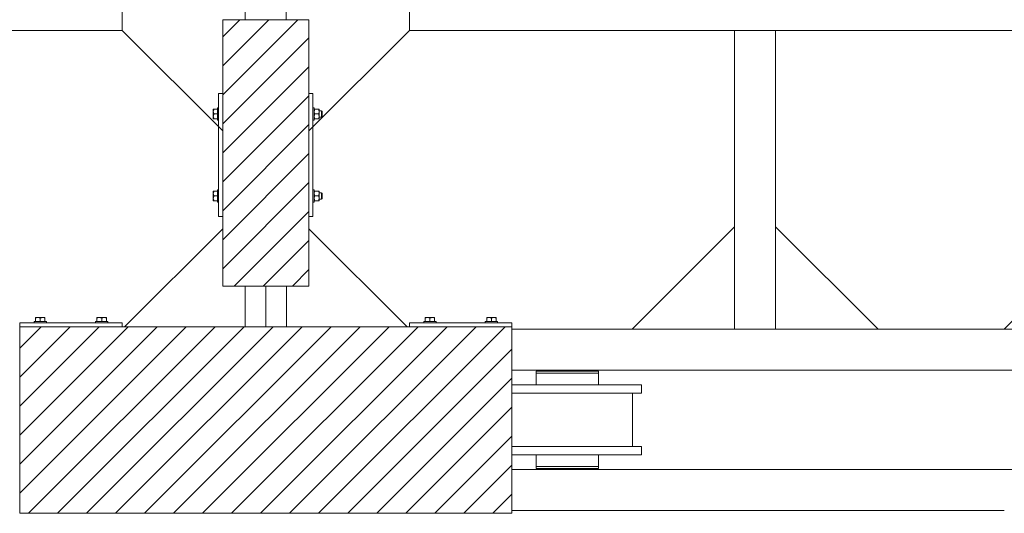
# Model space of a CAD drawing. Header units: millimetres. Extents: x -1413 to 6997, y -739331 to -733391.
# Tile 32 of 47: x 5525 to 6005, y -736283 to -736042. Entities that reach past the tile are written whole.
import ezdxf

# ---------------------------------------------------------------- set-up
doc = ezdxf.new("R2010")
doc.units = ezdxf.units.MM
doc.header["$MEASUREMENT"] = 0
for name, color, linetype, lineweight in [('Side Cradle Blocks', 7, 'Continuous', 0), ('Side Cradle Hydraulic Arm Support', 7, 'Continuous', 0), ('Side Cradle Stbd', 7, 'Continuous', 0), ('Side Slip Cradle Stbd', 7, 'Continuous', 0)]:
    doc.layers.add(name, color=color, linetype=linetype, lineweight=lineweight)

# ---------------------------------------------------------------- blocks, each defined once
blk = doc.blocks.new('*U104')
at = {"layer": 'Side Cradle Hydraulic Arm Support', "color": 7, "linetype": 'Continuous', "lineweight": 0}
blk.add_line((275.0109694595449, 316.6850334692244), (275.0109694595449, 1109.465289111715), dxfattribs=at)
at = {"layer": 'Side Cradle Hydraulic Arm Support', "color": 7, "linetype": 'Continuous', "lineweight": 0, "ltscale": 0.2000032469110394, "flags": 128}
blk.add_lwpolyline([(248.5109333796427, 1409.465325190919), (225.0109694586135, 1409.465325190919), (225.0109694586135, 1109.465325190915), (275.0109694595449, 1109.465325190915), (520.010933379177, 1354.465289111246)], dxfattribs=at)
blk = doc.blocks.new('*U105')
at = {"layer": 'Side Cradle Hydraulic Arm Support', "color": 7, "linetype": 'Continuous', "lineweight": 0}
for p, q in [((275.0109694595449, 316.6850334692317), (275.0109694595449, 1109.465289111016)), ((275.0109694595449, 316.6850334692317), (275.0106086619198, 316.6846726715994)), ((1003.65252219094, 316.6850334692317), (275.0109694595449, 316.6850334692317)), ((275.0109694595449, 216.6850334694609), (275.0109694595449, 316.6850334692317)), ((275.0109694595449, 216.6850334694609), (275.0106086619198, 217.13044483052)), ((1003.65252219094, 216.6850334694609), (275.0109694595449, 216.6850334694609)), ((275.0109694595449, -809.4403036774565), (275.0109694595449, 216.6850334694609))]:
    blk.add_line(p, q, dxfattribs=at)
at = {"layer": 'Side Cradle Hydraulic Arm Support', "color": 7, "linetype": 'Continuous', "lineweight": 0, "ltscale": 0.2000032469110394, "extrusion": (0, 0, -1), "flags": 128}
blk.add_lwpolyline([(-248.510933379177, 1409.465325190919), (-225.0109694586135, 1409.465325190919), (-225.0109694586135, 1109.465325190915), (-275.0109694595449, 1109.465325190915), (-520.010933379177, 1354.465289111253)], dxfattribs=at)
at = {"layer": 'Side Cradle Stbd', "color": 7, "linetype": 'Continuous', "lineweight": 0, "ltscale": 0.2000032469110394}
for p, q in [((1003.65252219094, 566.6850334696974), (753.6525221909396, 316.6850334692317)), ((1003.65252219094, -33.31496653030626), (753.6525221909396, 216.6850334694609)), ((1003.65252219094, -340.534674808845), (753.6525221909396, -590.5346748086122))]:
    blk.add_line(p, q, dxfattribs=at)
blk = doc.blocks.new('*U101')
at = {"layer": 'Side Cradle Stbd', "color": 7, "linetype": 'Continuous', "lineweight": 0, "ltscale": 0.2000032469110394, "xscale": 0.2000032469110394, "yscale": 0.2000032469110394, "zscale": 0.2000032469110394, "rotation": 270}
blk.add_blockref('*U104', (-291.8877289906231, 0.0005956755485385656), dxfattribs=at)
at = {"layer": 'Side Cradle Stbd', "color": 7, "linetype": 'Continuous', "lineweight": 0, "ltscale": 0.2000032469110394, "extrusion": (0, 0, -1), "xscale": 0.2000032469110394, "yscale": 0.2000032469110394, "zscale": 0.2000032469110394, "rotation": 270}
blk.add_blockref('*U105', (-291.9078785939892, 0.0005956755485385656), dxfattribs=at)
blk = doc.blocks.new('*U59')
at = {"linetype": 'Continuous', "lineweight": 0}
h = blk.add_hatch(dxfattribs=at)
h.set_pattern_fill('HATCH', color=30, style=0, pattern_type=2)
h.set_pattern_definition([(45, (2857.022012, 279.128669), (-7.071067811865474, 7.071067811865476), [])])
h.paths.add_polyline_path([(2874.366115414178, 319.1475948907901), (2873.366099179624, 319.1475948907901), (2853.36577448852, 319.1475948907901), (2833.365449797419, 319.1475948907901), (2832.365433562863, 319.1475948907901), (2832.365433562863, 283.1470104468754), (2832.365433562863, 223.1460363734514), (2832.365433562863, 217.1742427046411), (2832.365433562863, 189.1454843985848), (2843.308990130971, 189.1454843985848), (2853.36577448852, 189.1454843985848), (2863.422558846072, 189.1454843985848), (2874.366115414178, 189.1454843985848), (2874.366115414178, 217.1742427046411), (2874.366115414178, 223.1460363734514), (2874.366115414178, 283.1470104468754)])
h = blk.add_hatch(dxfattribs=at)
h.set_pattern_fill('HATCH', color=30, style=0, pattern_type=2)
h.set_pattern_definition([(45, (2857.832427, 142.129918), (-7.071067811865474, 7.071067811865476), [])])
h.paths.add_polyline_path([(2973.367722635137, 78.31536733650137), (2973.367722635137, 79.6286381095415), (2973.367722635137, 99.62896280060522), (2973.367722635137, 106.9290818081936), (2973.367722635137, 110.9291467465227), (2973.367722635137, 136.9295737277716), (2973.367722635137, 140.9296386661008), (2973.367722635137, 148.1165077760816), (2973.367722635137, 168.1168324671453), (2973.367722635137, 169.31685921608), (2933.126881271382, 169.3168519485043), (2923.366910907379, 169.3168523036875), (2922.223506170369, 169.3168523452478), (2863.422558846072, 169.3168544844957), (2853.36577448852, 169.3168548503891), (2843.308990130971, 169.316855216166), (2784.508042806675, 169.316857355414), (2783.364638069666, 169.3168573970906), (2733.36382634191, 169.31685921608), (2733.36382634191, 168.1168324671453), (2733.36382634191, 148.1165077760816), (2733.36382634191, 140.9296386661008), (2733.36382634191, 136.9295737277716), (2733.363826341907, 110.9291467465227), (2733.363826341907, 106.9290818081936), (2733.363826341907, 99.62896280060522), (2733.363826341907, 79.6286381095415), (2733.363826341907, 78.31537460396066), (2783.364638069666, 78.31537460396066), (2784.621286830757, 78.31537460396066), (2843.308990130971, 78.31537460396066), (2853.36577448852, 78.31537460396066), (2863.422558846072, 78.31537460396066), (2922.110262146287, 78.31537460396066), (2923.366910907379, 78.31537460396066), (2933.126881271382, 78.31537460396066)])
at = {"color": 30, "linetype": 'Continuous', "lineweight": 0, "flags": 128}
blk.add_lwpolyline([(2874.366115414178, 319.1475948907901), (2873.366099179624, 319.1475948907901), (2853.36577448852, 319.1475948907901), (2833.365449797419, 319.1475948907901), (2832.365433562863, 319.1475948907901), (2832.365433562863, 283.1470104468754), (2832.365433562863, 223.1460363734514), (2832.365433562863, 217.1742427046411), (2832.365433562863, 189.1454843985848), (2843.308990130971, 189.1454843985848), (2853.36577448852, 189.1454843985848), (2863.422558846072, 189.1454843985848), (2874.366115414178, 189.1454843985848), (2874.366115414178, 217.1742427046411), (2874.366115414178, 223.1460363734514), (2874.366115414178, 283.1470104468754), (2874.366115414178, 319.1475948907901)], close=True, dxfattribs=at)
blk.add_lwpolyline([(2973.367722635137, 78.31536733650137), (2973.367722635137, 79.6286381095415), (2973.367722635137, 99.62896280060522), (2973.367722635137, 106.9290818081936), (2973.367722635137, 110.9291467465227), (2973.367722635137, 136.9295737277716), (2973.367722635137, 140.9296386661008), (2973.367722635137, 148.1165077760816), (2973.367722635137, 168.1168324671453), (2973.367722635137, 169.31685921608), (2933.126881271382, 169.3168519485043), (2923.366910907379, 169.3168523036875), (2922.223506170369, 169.3168523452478), (2863.422558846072, 169.3168544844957), (2853.36577448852, 169.3168548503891), (2843.308990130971, 169.316855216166), (2784.508042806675, 169.316857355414), (2783.364638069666, 169.3168573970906), (2733.36382634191, 169.31685921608), (2733.36382634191, 168.1168324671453), (2733.36382634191, 148.1165077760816), (2733.36382634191, 140.9296386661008), (2733.36382634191, 136.9295737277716), (2733.363826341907, 110.9291467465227), (2733.363826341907, 106.9290818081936), (2733.363826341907, 99.62896280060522), (2733.363826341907, 79.6286381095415), (2733.363826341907, 78.31537460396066), (2783.364638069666, 78.31537460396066), (2784.621286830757, 78.31537460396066), (2843.308990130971, 78.31537460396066), (2853.36577448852, 78.31537460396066), (2863.422558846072, 78.31537460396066), (2922.110262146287, 78.31537460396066), (2923.366910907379, 78.31537460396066), (2933.126881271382, 78.31537460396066), (2973.367722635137, 78.31536733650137)], dxfattribs=at)
at = {"layer": 'Side Cradle Blocks', "color": 7, "linetype": 'Continuous', "lineweight": 0}
for p, q in [((2874.366115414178, 319.1475948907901), (2832.365433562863, 319.1475948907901)), ((2832.365433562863, 319.1475948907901), (2832.365433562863, 189.1454843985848)), ((2874.366115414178, 189.1454843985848), (2874.366115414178, 319.1475948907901)), ((2830.365401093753, 283.1470104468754), (2832.365426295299, 283.1470104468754)), ((2830.365401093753, 223.1460363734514), (2830.365401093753, 283.1470104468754)), ((2876.366147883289, 283.1470104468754), (2874.366122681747, 283.1470104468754)), ((2876.366147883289, 223.1460363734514), (2876.366147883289, 283.1470104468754)), ((2827.765431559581, 275.3472490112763), (2827.765358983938, 275.3254769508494)), ((2827.765358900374, 275.3254370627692), (2827.765431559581, 275.2818312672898)), ((2827.765358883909, 274.3051758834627), (2827.765358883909, 274.9183865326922)), ((2827.765431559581, 274.8935337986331), (2827.765358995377, 274.9183484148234)), ((2827.765358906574, 274.3050047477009), (2827.765431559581, 273.7564027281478)), ((2827.921990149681, 275.46350366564), (2828.123746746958, 275.46350366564)), ((2827.927066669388, 275.0362269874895), (2828.123746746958, 275.46350366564)), ((2828.123746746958, 275.46350366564), (2829.765384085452, 275.46350366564)), ((2876.966164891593, 275.3276271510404), (2876.966230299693, 275.3472490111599)), ((2877.009873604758, 274.6967695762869), (2876.966164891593, 274.3052409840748)), ((2876.966230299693, 274.7574842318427), (2876.966224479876, 274.7468813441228)), ((2877.122788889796, 275.46350366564), (2877.324545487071, 275.46350366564)), ((2878.999377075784, 275.46350366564), (2877.324545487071, 275.46350366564)), ((2878.999377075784, 275.46350366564), (2879.196057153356, 275.0362269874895)), ((2879.221445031, 273.6068588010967), (2879.33281234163, 274.0099186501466)), ((2879.357764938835, 275.46350366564), (2879.322813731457, 275.46350366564)), ((2879.357764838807, 275.3254769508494), (2879.357692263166, 275.3472490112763)), ((2879.357692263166, 274.7574842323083), (2879.357698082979, 274.7468813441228)), ((2879.357764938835, 274.3051758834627), (2879.357764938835, 274.9183865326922)), ((2879.357764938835, 274.3051758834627), (2879.357764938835, 273.5539085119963)), ((2827.765358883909, 271.9885203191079), (2827.765358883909, 272.7397876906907)), ((2827.765431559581, 272.5372934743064), (2827.765358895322, 271.9886064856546)), ((2827.765358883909, 270.8301925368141), (2827.765358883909, 270.9682492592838)), ((2827.765431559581, 270.9464471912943), (2827.765358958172, 270.9682269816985)), ((2827.813518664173, 270.8301925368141), (2827.765358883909, 270.8301925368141)), ((2828.123746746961, 273.1468481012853), (2827.915386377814, 273.5784637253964)), ((2828.123746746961, 270.8301925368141), (2827.915386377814, 271.2618081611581)), ((2827.927066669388, 272.7195714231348), (2828.123746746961, 273.1468481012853)), ((2828.123746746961, 273.1468481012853), (2829.765383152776, 273.1468481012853)), ((2829.76538408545, 270.8301925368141), (2828.123746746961, 270.8301925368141)), ((2829.765391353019, 271.9987791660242), (2829.765391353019, 273.1468481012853)), ((2877.009873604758, 272.3801140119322), (2876.966164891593, 271.9885854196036)), ((2876.966230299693, 270.9464471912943), (2876.966164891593, 270.9660690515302)), ((2877.014317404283, 270.8301925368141), (2876.966164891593, 270.8301925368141)), ((2876.966224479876, 271.5468148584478), (2876.966230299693, 271.5362119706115)), ((2877.116185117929, 273.5784637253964), (2877.324545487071, 273.1468481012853)), ((2877.116185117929, 271.2618081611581), (2877.324545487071, 270.8301925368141)), ((2877.324545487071, 273.1468481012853), (2878.999377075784, 273.1468481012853)), ((2877.324545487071, 270.8301925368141), (2878.999377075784, 270.8301925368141)), ((2878.999377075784, 273.1468481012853), (2879.196057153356, 272.7195714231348)), ((2879.201133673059, 270.8301925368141), (2878.999377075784, 270.8301925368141)), ((2879.201133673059, 270.8301925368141), (2879.208800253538, 270.8301925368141)), ((2879.221445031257, 271.2902032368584), (2879.332812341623, 271.6932630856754)), ((2879.357692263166, 271.5362119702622), (2879.357698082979, 271.5468148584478)), ((2879.357692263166, 270.9464471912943), (2879.357764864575, 270.9682269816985)), ((2879.357764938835, 271.9885203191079), (2879.357764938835, 271.3753096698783)), ((2880.566216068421, 272.0154588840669), (2880.566216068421, 272.5345446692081)), ((2880.766219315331, 272.1568825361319), (2880.766219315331, 272.6110825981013)), ((2827.765358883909, 235.4628542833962), (2827.765358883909, 235.3247975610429)), ((2827.813518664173, 235.4628542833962), (2827.765358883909, 235.4628542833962)), ((2827.765358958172, 235.3248198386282), (2827.765431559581, 235.3465996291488)), ((2828.123746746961, 235.4628542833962), (2827.915386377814, 235.0312386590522)), ((2829.76538408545, 235.4628542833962), (2828.123746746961, 235.4628542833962)), ((2877.014317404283, 235.4628542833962), (2876.966164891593, 235.4628542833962)), ((2876.966230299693, 235.346599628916), (2876.966164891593, 235.3269777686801)), ((2877.116185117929, 235.0312386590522), (2877.324545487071, 235.4628542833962)), ((2877.324545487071, 235.4628542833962), (2878.999377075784, 235.4628542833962)), ((2878.999377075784, 235.4628542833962), (2879.201133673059, 235.4628542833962)), ((2879.201133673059, 235.4628542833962), (2879.208800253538, 235.4628542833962)), ((2879.357692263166, 235.3465996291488), (2879.357764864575, 235.3248198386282)), ((2827.765358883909, 234.3045265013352), (2827.765358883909, 233.5532591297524)), ((2827.765358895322, 234.3044403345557), (2827.765431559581, 233.7557533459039)), ((2827.765431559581, 232.5366440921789), (2827.765358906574, 231.9880420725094)), ((2827.765358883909, 231.9878709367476), (2827.765358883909, 231.3746602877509)), ((2827.765358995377, 231.3746984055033), (2827.765431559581, 231.3995130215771)), ((2827.765431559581, 231.0112155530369), (2827.765358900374, 230.9676097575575)), ((2827.765431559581, 230.9457978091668), (2827.765358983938, 230.9675698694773)), ((2828.123746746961, 233.1461987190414), (2827.915386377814, 232.7145830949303)), ((2827.921990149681, 230.8295431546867), (2828.123746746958, 230.8295431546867)), ((2827.927066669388, 233.5734753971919), (2828.123746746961, 233.1461987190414)), ((2827.927066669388, 231.2568198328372), (2828.123746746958, 230.8295431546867)), ((2828.123746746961, 233.1461987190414), (2829.765383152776, 233.1461987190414)), ((2828.123746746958, 230.8295431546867), (2829.765384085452, 230.8295431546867)), ((2829.765391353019, 234.2942676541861), (2829.765391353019, 233.1461987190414)), ((2877.009873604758, 233.912932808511), (2876.966164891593, 234.3044614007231)), ((2877.009873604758, 231.5962772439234), (2876.966164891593, 231.9878058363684)), ((2876.966230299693, 230.9457978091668), (2876.966164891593, 230.9654196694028)), ((2876.966230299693, 234.7568348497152), (2876.966224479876, 234.7462319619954)), ((2876.966224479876, 231.5461654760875), (2876.966230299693, 231.5355625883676)), ((2877.116185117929, 232.7145830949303), (2877.324545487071, 233.1461987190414)), ((2877.122788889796, 230.8295431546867), (2877.324545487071, 230.8295431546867)), ((2877.324545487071, 233.1461987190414), (2878.999377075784, 233.1461987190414)), ((2878.999377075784, 230.8295431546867), (2877.324545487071, 230.8295431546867)), ((2878.999377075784, 233.1461987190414), (2879.196057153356, 233.5734753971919)), ((2878.999377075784, 230.8295431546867), (2879.196057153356, 231.2568198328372)), ((2879.221445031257, 235.0028435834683), (2879.332812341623, 234.5997837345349)), ((2879.221445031, 232.68618801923), (2879.33281234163, 232.2831281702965)), ((2879.357764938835, 230.8295431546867), (2879.322813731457, 230.8295431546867)), ((2879.357698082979, 234.7462319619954), (2879.357692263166, 234.7568348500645)), ((2879.357698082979, 231.5461654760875), (2879.357692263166, 231.5355625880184)), ((2879.357692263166, 230.9457978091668), (2879.357764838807, 230.9675698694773)), ((2879.357764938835, 234.3045265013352), (2879.357764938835, 234.917737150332)), ((2879.357764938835, 231.9878709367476), (2879.357764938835, 232.7391383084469)), ((2879.357764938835, 231.9878709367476), (2879.357764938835, 231.3746602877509)), ((2880.566216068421, 234.2775879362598), (2880.566216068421, 233.758502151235)), ((2880.766219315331, 234.1361642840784), (2880.766219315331, 233.6819642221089)), ((2832.365426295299, 223.1460363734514), (2830.365401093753, 223.1460363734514)), ((2874.366122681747, 223.1460363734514), (2876.366147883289, 223.1460363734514)), ((2832.365433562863, 189.1454843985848), (2874.366115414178, 189.1454843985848)), ((2741.047333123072, 173.7602953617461), (2741.047333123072, 173.5585387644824)), ((2741.474609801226, 173.7552188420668), (2741.047333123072, 173.5585387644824)), ((2741.047333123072, 173.5585387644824), (2741.047333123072, 171.9169014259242)), ((2741.16358777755, 173.9168539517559), (2741.185359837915, 173.9169265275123)), ((2741.229005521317, 173.9168539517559), (2741.185399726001, 173.916926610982)), ((2742.205660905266, 173.916926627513), (2741.592450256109, 173.916926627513)), ((2741.592488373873, 173.9169265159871), (2741.617302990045, 173.9168539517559)), ((2742.754434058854, 173.9168539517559), (2742.205832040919, 173.916926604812)), ((2743.363988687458, 173.5585387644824), (2742.932373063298, 173.7668991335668)), ((2743.791265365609, 173.7552188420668), (2743.363988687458, 173.5585387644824)), ((2743.363988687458, 173.5585387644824), (2743.363988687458, 171.9169023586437)), ((2744.522316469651, 173.916926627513), (2743.771049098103, 173.916926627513)), ((2744.522230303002, 173.9169266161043), (2743.973543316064, 173.9168539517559)), ((2745.680644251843, 173.5585387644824), (2745.249028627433, 173.7668991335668)), ((2745.680644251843, 173.916926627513), (2745.542587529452, 173.916926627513)), ((2745.542609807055, 173.91692655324), (2745.564389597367, 173.9168539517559)), ((2745.680644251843, 173.868766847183), (2745.680644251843, 173.916926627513)), ((2745.680644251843, 171.9169014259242), (2745.680644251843, 173.5585387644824)), ((2771.047820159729, 173.916926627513), (2771.185876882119, 173.916926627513)), ((2771.047820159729, 173.868766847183), (2771.047820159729, 173.916926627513)), ((2771.047820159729, 173.5585387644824), (2771.479435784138, 173.7668991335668)), ((2771.047820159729, 171.9169014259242), (2771.047820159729, 173.5585387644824)), ((2771.164074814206, 173.9168539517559), (2771.185854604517, 173.91692655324)), ((2772.206147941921, 173.916926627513), (2772.957415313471, 173.916926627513)), ((2772.754921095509, 173.9168539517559), (2772.206234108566, 173.9169266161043)), ((2772.937199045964, 173.7552188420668), (2773.364475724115, 173.5585387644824)), ((2773.364475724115, 173.5585387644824), (2773.796091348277, 173.7668991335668)), ((2773.364475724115, 173.5585387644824), (2773.364475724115, 171.9169023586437)), ((2774.522632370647, 173.916926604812), (2773.974030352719, 173.9168539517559)), ((2774.522803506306, 173.916926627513), (2775.136014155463, 173.916926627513)), ((2775.11116142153, 173.9168539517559), (2775.135976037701, 173.9169265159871)), ((2775.253854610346, 173.7552188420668), (2775.681131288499, 173.5585387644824)), ((2775.54306468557, 173.916926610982), (2775.499458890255, 173.9168539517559)), ((2775.564876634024, 173.9168539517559), (2775.543104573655, 173.9169265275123)), ((2775.681131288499, 173.7602953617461), (2775.681131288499, 173.5585387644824)), ((2775.681131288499, 173.5585387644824), (2775.681131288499, 171.9169014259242)), ((2931.050417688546, 173.7602953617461), (2931.050417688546, 173.5585387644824)), ((2931.477694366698, 173.7552188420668), (2931.050417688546, 173.5585387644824)), ((2931.050417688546, 173.5585387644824), (2931.050417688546, 171.9169014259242)), ((2931.166672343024, 173.9168539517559), (2931.18844440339, 173.9169265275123)), ((2931.232090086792, 173.9168539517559), (2931.188484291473, 173.916926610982)), ((2932.208745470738, 173.916926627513), (2931.595534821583, 173.916926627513)), ((2931.595572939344, 173.9169265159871), (2931.620387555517, 173.9168539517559)), ((2932.757518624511, 173.9168539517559), (2932.208916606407, 173.916926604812)), ((2933.126881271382, 173.6744902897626), (2932.93545762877, 173.7668991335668)), ((2933.774133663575, 173.916926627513), (2933.126881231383, 173.916926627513)), ((2933.367073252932, 173.5585387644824), (2933.126881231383, 173.6744903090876)), ((2933.79434993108, 173.7552188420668), (2933.367073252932, 173.5585387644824)), ((2933.367073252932, 173.5585387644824), (2933.367073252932, 171.9169023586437)), ((2934.525401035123, 173.916926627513), (2933.774133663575, 173.916926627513)), ((2934.525314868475, 173.9169266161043), (2933.976627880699, 173.9168539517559)), ((2935.683728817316, 173.5585387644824), (2935.252113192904, 173.7668991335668)), ((2935.683728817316, 173.916926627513), (2935.545672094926, 173.916926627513)), ((2935.545694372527, 173.91692655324), (2935.567474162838, 173.9168539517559)), ((2935.683728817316, 173.868766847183), (2935.683728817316, 173.916926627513)), ((2935.683728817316, 171.9169014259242), (2935.683728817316, 173.5585387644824)), ((2961.050904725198, 173.916926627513), (2961.188961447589, 173.916926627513)), ((2961.050904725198, 173.868766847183), (2961.050904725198, 173.916926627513)), ((2961.050904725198, 173.5585387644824), (2961.482520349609, 173.7668991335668)), ((2961.050904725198, 171.9169014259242), (2961.050904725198, 173.5585387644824)), ((2961.167159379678, 173.9168539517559), (2961.188939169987, 173.91692655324)), ((2962.209232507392, 173.916926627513), (2962.96049987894, 173.916926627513)), ((2962.758005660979, 173.9168539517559), (2962.209318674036, 173.9169266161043)), ((2962.940283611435, 173.7552188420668), (2963.367560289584, 173.5585387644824)), ((2963.367560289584, 173.5585387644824), (2963.799175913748, 173.7668991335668)), ((2963.367560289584, 173.5585387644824), (2963.367560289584, 171.9169023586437)), ((2964.525716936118, 173.916926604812), (2963.97711491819, 173.9168539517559)), ((2964.525888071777, 173.916926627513), (2965.139098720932, 173.916926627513)), ((2965.114245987, 173.9168539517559), (2965.139060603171, 173.9169265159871)), ((2965.256939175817, 173.7552188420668), (2965.684215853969, 173.5585387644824)), ((2965.546149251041, 173.916926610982), (2965.502543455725, 173.9168539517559)), ((2965.567961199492, 173.9168539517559), (2965.546189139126, 173.9169265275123)), ((2965.684215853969, 173.7602953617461), (2965.684215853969, 173.5585387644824)), ((2965.684215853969, 173.5585387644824), (2965.684215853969, 171.9169014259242)), ((2733.36382634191, 169.31685921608), (2733.36382634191, 171.3168844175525)), ((2733.36382634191, 171.3168844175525), (2783.364638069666, 171.3168844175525)), ((2733.363826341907, 169.3168519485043), (2933.126881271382, 169.3168519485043)), ((2733.363826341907, 78.31537460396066), (2733.363826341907, 169.3168519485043)), ((2744.51205762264, 171.9168941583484), (2743.363988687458, 171.9168941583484)), ((2772.21640678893, 171.9168941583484), (2773.364475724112, 171.9168941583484)), ((2783.364638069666, 171.3168844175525), (2783.364638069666, 169.31685921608)), ((2933.126881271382, 171.3168844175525), (2923.366910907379, 171.3168844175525)), ((2923.366910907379, 171.3168844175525), (2923.366910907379, 169.31685921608)), ((2933.126881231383, 171.9168941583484), (2933.367073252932, 171.9168941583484)), ((2973.367722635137, 171.3168844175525), (2933.126881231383, 171.3168844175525)), ((2933.126881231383, 169.3168519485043), (2973.367722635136, 169.3168519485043)), ((2934.515142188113, 171.9168941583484), (2933.367073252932, 171.9168941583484)), ((2962.219491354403, 171.9168941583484), (2963.367560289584, 171.9168941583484)), ((2973.367722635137, 169.31685921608), (2973.367722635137, 171.3168844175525)), ((2973.367722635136, 169.3168519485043), (2973.367722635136, 78.31537460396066)), ((2933.126881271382, 78.31537460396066), (2733.363826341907, 78.31537460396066)), ((2973.367722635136, 78.31537460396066), (2933.126881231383, 78.31537460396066))]:
    blk.add_line(p, q, dxfattribs=at)
at = {"layer": 'Side Cradle Blocks', "color": 7, "linetype": 'Continuous', "lineweight": 0, "flags": 128}
for points in [[(2827.921990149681, 275.46350366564), (2827.914747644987, 275.46350366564), (2827.800310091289, 275.46350366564), (2827.765358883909, 275.46350366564), (2827.765358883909, 275.3254469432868), (2827.765358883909, 274.9183865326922)], [(2827.927066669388, 275.0362269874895), (2827.866727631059, 274.9051437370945), (2827.809074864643, 274.6967695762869), (2827.765358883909, 274.3051758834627), (2827.771684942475, 274.1568082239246), (2827.79031148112, 274.0099186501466), (2827.90167879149, 273.6068588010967), (2827.915386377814, 273.5784637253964)], [(2827.765358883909, 274.3051758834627), (2827.765358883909, 273.5539085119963), (2827.765358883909, 272.7397876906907)], [(2829.765391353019, 273.1468481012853), (2829.765391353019, 274.29491703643), (2829.765391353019, 275.2682028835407), (2829.76539135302, 275.918531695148), (2829.76539135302, 276.1468968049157), (2830.365393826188, 276.1468968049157)], [(2876.366155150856, 276.1468968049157), (2876.966157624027, 276.1468968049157), (2876.966157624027, 275.918531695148), (2876.966157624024, 275.2682028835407), (2876.966157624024, 274.29491703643), (2876.966157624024, 273.1468481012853), (2876.966157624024, 271.9987791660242), (2876.966157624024, 271.0254933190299), (2876.966157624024, 270.3751645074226), (2876.966157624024, 270.1467993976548), (2876.366155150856, 270.1467993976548)], [(2877.122788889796, 275.46350366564), (2877.115546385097, 275.46350366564), (2877.001108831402, 275.46350366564), (2876.966164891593, 275.46350366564)], [(2877.116185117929, 273.5784637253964), (2877.102477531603, 273.6068588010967), (2876.991110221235, 274.0099186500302), (2876.972483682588, 274.1568082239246), (2876.966164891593, 274.3050054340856)], [(2877.009873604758, 274.6967695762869), (2877.067526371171, 274.9051437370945), (2877.127865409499, 275.0362269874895), (2877.324545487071, 275.46350366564)], [(2878.999377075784, 275.46350366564), (2879.201133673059, 275.46350366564), (2879.208376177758, 275.46350366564), (2879.322813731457, 275.46350366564)], [(2879.196057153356, 275.0362269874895), (2879.256396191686, 274.9051437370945), (2879.314048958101, 274.6967695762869), (2879.357764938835, 274.3051758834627), (2879.351438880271, 274.1568082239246), (2879.33281234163, 274.0099186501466)], [(2879.307592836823, 275.46350366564), (2879.307592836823, 275.46350366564), (2879.357304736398, 275.46350366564), (2879.357304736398, 275.46350366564)], [(2879.357764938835, 275.46350366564), (2879.357764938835, 275.3254469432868), (2879.357764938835, 274.9183865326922)], [(2879.357772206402, 274.7468740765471), (2880.566216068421, 274.7468740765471), (2880.766219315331, 274.5468708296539), (2880.766219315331, 274.4403004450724), (2880.766219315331, 274.1368136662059), (2880.766219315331, 273.6826136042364), (2880.766219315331, 273.1468481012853), (2880.766219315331, 272.6110825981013)], [(2880.566216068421, 274.7468740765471), (2880.566216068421, 274.6250793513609), (2880.566216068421, 274.2782373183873), (2880.566216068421, 273.7591515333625), (2880.566216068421, 273.1468481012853), (2880.566216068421, 272.5345446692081)], [(2827.927066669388, 272.7195714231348), (2827.866727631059, 272.5884881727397), (2827.809074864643, 272.3801140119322), (2827.765358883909, 271.9885203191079), (2827.771684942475, 271.8401526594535), (2827.79031148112, 271.6932630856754), (2827.90167879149, 271.2902032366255), (2827.915386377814, 271.2618081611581)], [(2827.765358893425, 271.9885921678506), (2827.765358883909, 271.9885203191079), (2827.765358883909, 271.3753096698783), (2827.765358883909, 270.9682492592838)], [(2827.765358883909, 270.8301925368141), (2827.765819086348, 270.8301925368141), (2827.765819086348, 270.8301925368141)], [(2827.813518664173, 270.8301925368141), (2827.914323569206, 270.8301925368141), (2827.921990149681, 270.8301925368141), (2828.123746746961, 270.8301925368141)], [(2830.365393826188, 270.1467993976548), (2829.765391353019, 270.1467993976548), (2829.765391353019, 270.3751645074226), (2829.765391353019, 271.0254933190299), (2829.765391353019, 271.9987791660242)], [(2877.116185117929, 271.2618081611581), (2877.102477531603, 271.2902032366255), (2876.991110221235, 271.6932630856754), (2876.972483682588, 271.8401526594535), (2876.966164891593, 271.9883498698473)], [(2877.009873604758, 272.3801140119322), (2877.067526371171, 272.5884881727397), (2877.127865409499, 272.7195714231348), (2877.324545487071, 273.1468481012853)], [(2877.014317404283, 270.8301925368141), (2877.115122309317, 270.8301925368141), (2877.122788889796, 270.8301925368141), (2877.324545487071, 270.8301925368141)], [(2879.221445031, 273.6068588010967), (2879.207737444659, 273.5784637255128), (2878.999377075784, 273.1468481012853)], [(2879.221445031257, 271.2902032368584), (2879.207737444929, 271.2618081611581), (2878.999377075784, 270.8301925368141)], [(2879.196057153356, 272.7195714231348), (2879.256396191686, 272.5884881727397), (2879.314048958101, 272.3801140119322), (2879.357764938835, 271.9885203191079), (2879.351438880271, 271.8401526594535), (2879.332812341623, 271.6932630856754)], [(2879.357764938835, 271.3753096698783), (2879.357764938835, 270.9682492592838), (2879.357764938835, 270.8301925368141), (2879.309605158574, 270.8301925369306), (2879.208800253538, 270.8301925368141)], [(2879.357764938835, 271.9885203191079), (2879.357764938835, 272.7397876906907), (2879.357764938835, 273.5539085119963)], [(2880.766219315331, 272.1568825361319), (2880.766219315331, 271.8533957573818), (2880.766219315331, 271.7468253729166), (2880.566216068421, 271.5468221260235), (2879.357772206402, 271.5468221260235)], [(2880.566216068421, 272.0154588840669), (2880.566216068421, 271.6686168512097), (2880.566216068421, 271.5468221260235)], [(2827.765358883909, 235.3247975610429), (2827.765358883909, 234.917737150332), (2827.765358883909, 234.3045265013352), (2827.765358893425, 234.3044546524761)], [(2828.123746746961, 235.4628542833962), (2827.921990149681, 235.4628542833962), (2827.914323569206, 235.4628542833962), (2827.813518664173, 235.4628542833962)], [(2829.765391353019, 234.2942676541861), (2829.765391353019, 235.2675535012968), (2829.765391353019, 235.9178823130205), (2829.765391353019, 236.1462474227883), (2830.365393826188, 236.1462474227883)], [(2876.366155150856, 236.1462474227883), (2876.966157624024, 236.1462474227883), (2876.966157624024, 235.9178823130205), (2876.966157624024, 235.2675535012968), (2876.966157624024, 234.2942676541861), (2876.966157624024, 233.1461987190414), (2876.966157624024, 231.9981297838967), (2876.966157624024, 231.0248439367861), (2876.966157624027, 230.3745151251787), (2876.966157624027, 230.146150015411), (2876.366155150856, 230.146150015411)], [(2877.324545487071, 235.4628542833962), (2877.122788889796, 235.4628542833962), (2877.115122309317, 235.4628542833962), (2877.014317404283, 235.4628542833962)], [(2878.999377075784, 235.4628542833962), (2879.207737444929, 235.0312386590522), (2879.221445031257, 235.0028435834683)], [(2879.208800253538, 235.4628542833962), (2879.309605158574, 235.4628542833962), (2879.357764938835, 235.4628542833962), (2879.357764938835, 235.3247975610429), (2879.357764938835, 234.917737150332)], [(2827.915386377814, 235.0312386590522), (2827.90167879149, 235.0028435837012), (2827.79031148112, 234.5997837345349), (2827.771684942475, 234.4528941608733), (2827.765358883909, 234.3045265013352), (2827.809074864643, 233.912932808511), (2827.866727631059, 233.704558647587), (2827.927066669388, 233.5734753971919)], [(2827.765358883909, 233.5532591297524), (2827.765358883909, 232.7391383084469), (2827.765358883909, 231.9878709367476)], [(2827.915386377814, 232.7145830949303), (2827.90167879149, 232.68618801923), (2827.79031148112, 232.2831281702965), (2827.771684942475, 232.1362385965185), (2827.765358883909, 231.9878709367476), (2827.809074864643, 231.5962772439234), (2827.866727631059, 231.3879030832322), (2827.927066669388, 231.2568198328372)], [(2827.765358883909, 231.3746602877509), (2827.765358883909, 230.9675998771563), (2827.765358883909, 230.8295431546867), (2827.800310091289, 230.8295431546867), (2827.914747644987, 230.8295431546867), (2827.921990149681, 230.8295431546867)], [(2830.365393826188, 230.146150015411), (2829.76539135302, 230.146150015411), (2829.76539135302, 230.3745151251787), (2829.765391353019, 231.0248439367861), (2829.765391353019, 231.9981297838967), (2829.765391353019, 233.1461987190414)], [(2876.966164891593, 234.3046969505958), (2876.972483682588, 234.4528941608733), (2876.991110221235, 234.5997837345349), (2877.102477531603, 235.0028435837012), (2877.116185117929, 235.0312386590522)], [(2876.966164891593, 231.9880413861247), (2876.972483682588, 232.1362385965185), (2876.991110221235, 232.2831281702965), (2877.102477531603, 232.68618801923), (2877.116185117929, 232.7145830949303)], [(2876.966164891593, 230.8295431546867), (2877.001108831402, 230.8295431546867), (2877.115546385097, 230.8295431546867), (2877.122788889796, 230.8295431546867)], [(2877.324545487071, 233.1461987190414), (2877.127865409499, 233.5734753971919), (2877.067526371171, 233.704558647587), (2877.009873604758, 233.912932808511)], [(2877.324545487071, 230.8295431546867), (2877.127865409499, 231.2568198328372), (2877.067526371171, 231.3879030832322), (2877.009873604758, 231.5962772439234)], [(2878.999377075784, 233.1461987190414), (2879.207737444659, 232.7145830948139), (2879.221445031, 232.68618801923)], [(2879.322813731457, 230.8295431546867), (2879.208376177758, 230.8295431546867), (2879.201133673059, 230.8295431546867), (2878.999377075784, 230.8295431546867)], [(2879.332812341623, 234.5997837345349), (2879.351438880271, 234.4528941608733), (2879.357764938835, 234.3045265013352), (2879.314048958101, 233.912932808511), (2879.256396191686, 233.704558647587), (2879.196057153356, 233.5734753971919)], [(2879.33281234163, 232.2831281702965), (2879.351438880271, 232.1362385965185), (2879.357764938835, 231.9878709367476), (2879.314048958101, 231.5962772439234), (2879.256396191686, 231.3879030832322), (2879.196057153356, 231.2568198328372)], [(2879.357764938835, 232.7391383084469), (2879.357764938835, 233.5532591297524), (2879.357764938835, 234.3045265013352)], [(2879.357764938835, 231.3746602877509), (2879.357764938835, 230.9675998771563), (2879.357764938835, 230.8295431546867)], [(2879.357772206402, 234.7462246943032), (2880.566216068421, 234.7462246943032), (2880.766219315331, 234.5462214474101), (2880.766219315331, 234.4396510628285), (2880.766219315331, 234.1361642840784)], [(2880.766219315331, 233.6819642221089), (2880.766219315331, 233.1461987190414), (2880.766219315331, 232.6104332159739), (2880.766219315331, 232.1562331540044), (2880.766219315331, 231.8527463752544), (2880.766219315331, 231.7461759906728), (2880.566216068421, 231.5461727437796), (2879.357772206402, 231.5461727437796)], [(2880.566216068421, 234.7462246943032), (2880.566216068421, 234.624429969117), (2880.566216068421, 234.2775879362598)], [(2880.566216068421, 233.758502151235), (2880.566216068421, 233.1461987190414), (2880.566216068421, 232.5338952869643), (2880.566216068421, 232.014809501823), (2880.566216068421, 231.6679674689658), (2880.566216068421, 231.5461727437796)], [(2741.592450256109, 173.916926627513), (2741.185389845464, 173.916926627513), (2741.047333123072, 173.916926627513), (2741.047333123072, 173.8819754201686), (2741.047333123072, 173.7675378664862), (2741.047333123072, 173.7602953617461)], [(2742.932373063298, 173.7668991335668), (2742.903977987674, 173.7806067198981), (2742.500918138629, 173.8919740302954), (2742.354028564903, 173.9106005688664), (2742.205660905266, 173.916926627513), (2741.814067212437, 173.8732106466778), (2741.605693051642, 173.8155578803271), (2741.474609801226, 173.7552188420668)], [(2743.771049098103, 173.916926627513), (2742.956928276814, 173.916926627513), (2742.205660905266, 173.916926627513)], [(2745.249028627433, 173.7668991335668), (2745.22063355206, 173.7806067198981), (2744.817573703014, 173.8919740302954), (2744.670684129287, 173.9106005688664), (2744.522316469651, 173.916926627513), (2744.130722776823, 173.8732106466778), (2743.922348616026, 173.8155578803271), (2743.791265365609, 173.7552188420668)], [(2745.542587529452, 173.916926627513), (2745.135527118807, 173.916926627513), (2744.522316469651, 173.916926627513), (2744.522244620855, 173.916926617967)], [(2745.680644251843, 173.5585387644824), (2745.680644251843, 173.7602953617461), (2745.680644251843, 173.7679619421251), (2745.680644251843, 173.868766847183)], [(2771.047820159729, 173.868766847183), (2771.047820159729, 173.7679619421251), (2771.047820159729, 173.7602953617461), (2771.047820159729, 173.5585387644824)], [(2772.206219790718, 173.916926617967), (2772.206147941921, 173.916926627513), (2771.592937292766, 173.916926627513), (2771.185876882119, 173.916926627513)], [(2772.937199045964, 173.7552188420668), (2772.806115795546, 173.8155578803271), (2772.59774163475, 173.8732106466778), (2772.206147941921, 173.916926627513), (2772.057780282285, 173.9106005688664), (2771.910890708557, 173.8919740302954), (2771.507830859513, 173.7806067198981), (2771.479435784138, 173.7668991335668)], [(2774.522803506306, 173.916926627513), (2773.771536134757, 173.916926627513), (2772.957415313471, 173.916926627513)], [(2775.253854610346, 173.7552188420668), (2775.122771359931, 173.8155578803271), (2774.914397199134, 173.8732106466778), (2774.522803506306, 173.916926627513), (2774.374435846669, 173.9106005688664), (2774.227546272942, 173.8919740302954), (2773.824486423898, 173.7806067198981), (2773.796091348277, 173.7668991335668)], [(2775.681131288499, 173.7602953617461), (2775.681131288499, 173.7675378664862), (2775.681131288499, 173.8819754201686), (2775.681131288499, 173.916926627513), (2775.543074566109, 173.916926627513), (2775.136014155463, 173.916926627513)], [(2931.595534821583, 173.916926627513), (2931.188474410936, 173.916926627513), (2931.050417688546, 173.916926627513), (2931.050417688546, 173.8819754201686), (2931.050417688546, 173.7675378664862), (2931.050417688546, 173.7602953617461)], [(2932.93545762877, 173.7668991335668), (2932.907062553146, 173.7806067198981), (2932.504002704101, 173.8919740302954), (2932.357113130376, 173.9106005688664), (2932.208745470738, 173.916926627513), (2931.817151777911, 173.8732106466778), (2931.608777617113, 173.8155578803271), (2931.477694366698, 173.7552188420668)], [(2933.126881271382, 173.916926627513), (2932.960012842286, 173.916926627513), (2932.208745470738, 173.916926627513)], [(2935.252113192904, 173.7668991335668), (2935.223718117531, 173.7806067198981), (2934.820658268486, 173.8919740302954), (2934.67376869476, 173.9106005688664), (2934.525401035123, 173.916926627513), (2934.133807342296, 173.8732106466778), (2933.925433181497, 173.8155578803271), (2933.79434993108, 173.7552188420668)], [(2935.545672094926, 173.916926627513), (2935.138611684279, 173.916926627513), (2934.525401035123, 173.916926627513), (2934.525329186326, 173.916926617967)], [(2935.683728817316, 173.5585387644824), (2935.683728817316, 173.7602953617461), (2935.683728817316, 173.7679619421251), (2935.683728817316, 173.868766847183)], [(2961.050904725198, 173.868766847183), (2961.050904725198, 173.7679619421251), (2961.050904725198, 173.7602953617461), (2961.050904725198, 173.5585387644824)], [(2962.209304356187, 173.916926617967), (2962.209232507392, 173.916926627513), (2961.596021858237, 173.916926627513), (2961.188961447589, 173.916926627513)], [(2962.940283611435, 173.7552188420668), (2962.809200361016, 173.8155578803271), (2962.600826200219, 173.8732106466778), (2962.209232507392, 173.916926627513), (2962.060864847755, 173.9106005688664), (2961.913975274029, 173.8919740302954), (2961.510915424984, 173.7806067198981), (2961.482520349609, 173.7668991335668)], [(2964.525888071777, 173.916926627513), (2963.774620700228, 173.916926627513), (2962.96049987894, 173.916926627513)], [(2965.256939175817, 173.7552188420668), (2965.125855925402, 173.8155578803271), (2964.917481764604, 173.8732106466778), (2964.525888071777, 173.916926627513), (2964.377520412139, 173.9106005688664), (2964.230630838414, 173.8919740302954), (2963.827570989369, 173.7806067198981), (2963.799175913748, 173.7668991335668)], [(2965.684215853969, 173.7602953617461), (2965.684215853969, 173.7675378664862), (2965.684215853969, 173.8819754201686), (2965.684215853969, 173.916926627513), (2965.54615913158, 173.916926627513), (2965.139098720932, 173.916926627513)], [(2740.363939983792, 171.3168916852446), (2740.363939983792, 171.9168941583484), (2740.592305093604, 171.9168941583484), (2741.242633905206, 171.9168941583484), (2742.215919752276, 171.9168941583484), (2743.363988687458, 171.9168941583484)], [(2744.51205762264, 171.9168941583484), (2745.485343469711, 171.9168941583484), (2746.135672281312, 171.9168941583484), (2746.364037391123, 171.9168941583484), (2746.364037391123, 171.3168916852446)], [(2770.364427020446, 171.3168916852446), (2770.364427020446, 171.9168941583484), (2770.592792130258, 171.9168941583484), (2771.243120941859, 171.9168941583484), (2772.21640678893, 171.9168941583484)], [(2773.364475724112, 171.9168941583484), (2774.512544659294, 171.9168941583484), (2775.485830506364, 171.9168941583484), (2776.136159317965, 171.9168941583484), (2776.364524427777, 171.9168941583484), (2776.364524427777, 171.3168916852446)], [(2930.367024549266, 171.3168916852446), (2930.367024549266, 171.9168941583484), (2930.595389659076, 171.9168941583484), (2931.245718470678, 171.9168941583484), (2932.219004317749, 171.9168941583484)], [(2932.219004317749, 171.9168941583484), (2932.219004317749, 171.9168941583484), (2933.126881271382, 171.9168941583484)], [(2934.515142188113, 171.9168941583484), (2935.488428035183, 171.9168941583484), (2936.138756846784, 171.9168941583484), (2936.367121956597, 171.9168941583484), (2936.367121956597, 171.3168916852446)], [(2960.367511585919, 171.3168916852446), (2960.367511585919, 171.9168941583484), (2960.59587669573, 171.9168941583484), (2961.246205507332, 171.9168941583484), (2962.219491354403, 171.9168941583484)], [(2963.367560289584, 171.9168941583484), (2964.515629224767, 171.9168941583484), (2965.488915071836, 171.9168941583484), (2966.139243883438, 171.9168941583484), (2966.367608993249, 171.9168941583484), (2966.367608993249, 171.3168916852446)]]:
    blk.add_lwpolyline(points, dxfattribs=at)
at = {"layer": 'Side Cradle Stbd', "color": 7, "linetype": 'Continuous', "lineweight": 0, "ltscale": 0.2000032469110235}
for p, q in [((2784.508042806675, 169.31685921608), (2832.365426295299, 217.1742427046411)), ((2922.223506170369, 169.31685921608), (2874.366122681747, 217.1742427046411)), ((2843.308990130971, 189.1454771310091), (2843.308990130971, 169.31685921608)), ((2863.422558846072, 189.1454771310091), (2863.422558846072, 169.31685921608))]:
    blk.add_line(p, q, dxfattribs=at)
at = {"layer": 'Side Cradle Stbd', "color": 7, "linetype": 'Continuous', "lineweight": 0}
for p, q in [((2853.36577448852, 189.1454771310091), (2853.36577448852, 169.31685921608)), ((3213.428233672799, 168.1168324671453), (2973.367729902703, 168.1168324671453)), ((3606.349680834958, 168.1168324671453), (3213.371618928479, 168.1168324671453)), ((3241.372073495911, 148.1165077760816), (2973.367729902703, 148.1165077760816)), ((2992.368031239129, 147.6297544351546), (2992.368031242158, 148.1165005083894)), ((2992.977004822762, 147.6297470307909), (2992.872971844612, 147.6297470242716)), ((2994.535947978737, 147.6297470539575), (2994.490175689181, 147.6297470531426)), ((2994.654926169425, 147.6297470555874), (2994.535992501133, 147.6297470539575)), ((2994.660983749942, 147.6297470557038), (2994.654926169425, 147.6297470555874)), ((2994.711214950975, 147.6297470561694), (2994.660983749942, 147.6297470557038)), ((3006.031164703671, 147.6297469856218), (3006.025152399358, 147.6297469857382)), ((3006.081395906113, 147.629746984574), (3006.031164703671, 147.6297469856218)), ((3006.200321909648, 147.6297469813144), (3006.081395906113, 147.629746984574)), ((3007.447558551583, 147.6297469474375), (3006.200372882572, 147.6297469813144)), ((3007.757967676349, 147.6297469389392), (3007.447558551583, 147.6297469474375)), ((3007.75933182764, 147.6297469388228), (3008.368305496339, 147.6297468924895)), ((3008.36829099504, 148.1165005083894), (3008.368290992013, 147.6297543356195)), ((3011.144657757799, 146.6297307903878), (3014.448328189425, 146.6297307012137)), ((3015.608423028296, 146.6297306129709), (3014.448328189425, 146.6297307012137)), ((3014.448326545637, 140.9296381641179), (3015.608421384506, 140.9296380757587)), ((3036.608763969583, 140.9296379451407), (3033.850113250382, 140.9296381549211)), ((3014.236847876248, 136.9295736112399), (3000.368175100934, 136.9295737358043)), ((3032.168691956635, 136.9295659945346), (3032.168691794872, 110.9291535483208)), ((3036.608763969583, 110.9291460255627), (3033.850113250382, 110.9291462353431)), ((3014.236847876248, 106.9290816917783), (3000.368175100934, 106.9290818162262)), ((2973.367729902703, 99.62896280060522), (3656.350499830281, 99.62896280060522)), ((2992.368030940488, 99.62897006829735), (2992.368030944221, 100.2289703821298)), ((3008.368290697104, 100.2289702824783), (3008.36829069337, 99.62897006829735)), ((3011.144657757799, 100.2289775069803), (3014.448328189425, 100.2289774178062)), ((3015.608423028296, 100.2289773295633), (3014.448328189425, 100.2289774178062)), ((2973.367729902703, 79.6286381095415), (3213.428233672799, 79.6286381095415))]:
    blk.add_line(p, q, dxfattribs=at)
at = {"layer": 'Side Cradle Stbd', "color": 7, "linetype": 'Continuous', "lineweight": 0, "flags": 128}
for points in [[(3000.368170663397, 146.6297309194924), (2994.535980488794, 146.6297309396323), (2989.591688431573, 146.6297309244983), (2986.288018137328, 146.6297308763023), (2985.127923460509, 146.629730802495), (2985.127923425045, 140.9296459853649)], [(3015.608418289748, 146.6297306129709), (3015.608423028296, 146.6297306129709), (3015.608423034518, 147.6297468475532), (3014.448328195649, 147.6297469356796), (3011.14465776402, 147.6297470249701), (3006.200365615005, 147.6297471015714), (3000.368175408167, 147.6297471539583), (2994.535985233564, 147.6297471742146), (2989.591693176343, 147.6297471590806), (2986.288022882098, 147.6297471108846), (2985.127928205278, 147.6297470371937), (2985.127928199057, 146.629730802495), (2985.127962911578, 146.629730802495)], [(2992.872971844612, 147.6297470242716), (2992.368033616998, 147.629746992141), (2992.368033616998, 147.629746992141)], [(2994.490175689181, 147.6297470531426), (2992.977013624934, 147.6297470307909), (2992.977013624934, 147.6297470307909)], [(3000.368170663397, 146.6297309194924), (2994.535985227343, 146.6297309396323), (2994.535980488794, 146.6297309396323)], [(3011.144657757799, 146.6297307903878), (3006.200365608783, 146.6297308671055), (3000.368175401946, 146.6297309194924), (3000.368172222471, 146.6297309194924)], [(3015.608418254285, 140.9296457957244), (3015.608418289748, 146.6297306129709), (3015.608383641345, 146.6297306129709)], [(2973.367729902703, 140.9296386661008), (2974.742209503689, 140.9296386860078), (2986.49950242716, 140.9296387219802), (3000.368175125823, 140.929638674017), (3014.236847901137, 140.9296385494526), (3025.994141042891, 140.9296383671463), (3033.850113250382, 140.9296381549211)], [(2985.127923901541, 140.9296382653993), (2986.142367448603, 140.9296383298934), (2986.288018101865, 140.9296383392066), (2986.288018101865, 140.9296383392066)], [(2986.288019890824, 140.9296383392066), (2986.288019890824, 140.9296383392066), (2986.49947874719, 140.9296383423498)], [(2986.499509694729, 140.9296383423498), (2989.176910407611, 140.9296383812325), (2989.59168839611, 140.9296383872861), (2989.59168839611, 140.9296383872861)], [(3036.608763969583, 140.9296379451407), (3036.608763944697, 136.929573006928), (3036.608691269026, 136.929573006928)], [(2973.367729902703, 136.9295737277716), (2974.742209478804, 136.9295737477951), (2986.499502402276, 136.9295737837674), (3000.368175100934, 136.9295737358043)], [(3014.236847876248, 136.9295736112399), (3025.994141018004, 136.9295734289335), (3033.850113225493, 136.9295732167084), (3036.608763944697, 136.929573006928)], [(2973.367729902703, 110.9291467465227), (2974.742209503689, 110.9291467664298), (2986.49950242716, 110.9291468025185), (3000.368175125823, 110.9291467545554), (3014.236847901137, 110.9291466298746), (3025.994141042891, 110.9291464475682), (3033.850113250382, 110.9291462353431)], [(3036.608763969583, 110.9291460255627), (3036.608763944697, 106.9290810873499), (3036.608691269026, 106.9290810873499)], [(2973.367729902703, 106.9290818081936), (2974.742209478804, 106.9290818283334), (2986.499502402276, 106.9290818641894), (3000.368175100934, 106.9290818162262)], [(2985.127923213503, 106.9290745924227), (2985.127923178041, 101.2289937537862), (2985.127960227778, 101.2289937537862)], [(3014.236847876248, 106.9290816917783), (3025.994141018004, 106.9290815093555), (3033.850113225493, 106.9290812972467), (3036.608763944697, 106.9290810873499)], [(3015.60838343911, 101.2289935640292), (3015.608418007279, 101.2289935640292), (3015.608418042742, 106.9290744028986)], [(3000.368175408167, 101.2289938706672), (3000.368170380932, 101.2289938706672), (2994.535980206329, 101.228993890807), (2989.591688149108, 101.228993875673), (2986.288017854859, 101.2289938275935), (2985.127923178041, 101.2289937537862)], [(2985.127928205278, 101.2289937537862), (2985.127928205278, 101.2289937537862), (2985.127928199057, 100.2289775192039), (2985.127965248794, 100.2289775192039)], [(3015.608350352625, 100.2289773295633), (3015.608423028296, 100.2289773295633), (3015.608423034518, 101.2289935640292), (3014.448328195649, 101.2289936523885), (3011.14465776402, 101.2289937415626), (3006.200365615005, 101.2289938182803), (3000.368175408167, 101.2289938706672), (3000.368170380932, 101.2289938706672)], [(3011.144657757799, 100.2289775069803), (3006.200365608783, 100.228977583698), (3000.368175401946, 100.2289776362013), (2994.535985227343, 100.2289776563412), (2989.591693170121, 100.2289776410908), (2986.288022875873, 100.2289775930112), (2985.127928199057, 100.2289775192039)]]:
    blk.add_lwpolyline(points, dxfattribs=at)
at = {"layer": 'Side Cradle Stbd', "color": 7, "linetype": 'Continuous', "lineweight": 0, "ltscale": 0.2000032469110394}
blk.add_blockref('*U101', (2853.355699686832, 368.8500000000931), dxfattribs=at)

msp = doc.modelspace()

# ---------------------------------------------------------------- block references
at = {"layer": 'Side Slip Cradle Stbd', "color": 7, "linetype": 'Continuous', "lineweight": 0}
msp.add_blockref('*U59', (2791.75, -736360.8500000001), dxfattribs=at)

doc.saveas('drawing.dxf')
